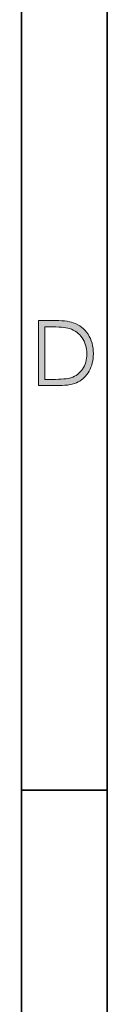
# Model space of a CAD drawing. Header units: inches. Extents: x 0 to 210, y -297 to 0.
# Tile 69 of 76: x 200 to 205, y -161 to -104. Entities that reach past the tile are written whole.
import ezdxf

# ---------------------------------------------------------------- set-up
doc = ezdxf.new("R2010")
doc.units = ezdxf.units.IN
doc.header["$MEASUREMENT"] = 0
doc.layers.add('Lag 1', color=7, linetype='Continuous')

# ---------------------------------------------------------------- blocks, each defined once
blk = doc.blocks.new('block 9')
at = {"layer": 'Lag 1', "true_color": 0x0d0c0d}
h = blk.add_hatch(color=188, dxfattribs=at)
h.dxf.hatch_style = 2
edge = h.paths.add_edge_path()
edge.add_spline(control_points=[(200.994, -124.906), (200.994, -124.906), (200.994, -121.105), (200.994, -121.105), (200.994, -121.105), (201.782, -121.105), (201.782, -121.105), (202.351, -121.105), (202.764, -121.151), (203.021, -121.242), (203.389, -121.371), (203.678, -121.595), (203.886, -121.914), (204.093, -122.233), (204.197, -122.612), (204.197, -123.053), (204.197, -123.434), (204.115, -123.769), (203.95, -124.059), (203.786, -124.348), (203.572, -124.562), (203.309, -124.699), (203.046, -124.837), (202.678, -124.906), (202.204, -124.906), (202.204, -124.906), (200.994, -124.906), (200.994, -124.906)], knot_values=[0, 0, 0, 0, 1, 1, 1, 2, 2, 2, 3, 3, 3, 4, 4, 4, 5, 5, 5, 6, 6, 6, 7, 7, 7, 8, 8, 8, 9, 9, 9, 9], degree=3, periodic=1)
edge = h.paths.add_edge_path()
edge.add_spline(control_points=[(201.358, -124.547), (201.358, -124.547), (201.798, -124.547), (201.798, -124.547), (202.324, -124.547), (202.688, -124.514), (202.892, -124.449), (203.178, -124.356), (203.403, -124.188), (203.566, -123.947), (203.73, -123.705), (203.812, -123.409), (203.812, -123.06), (203.812, -122.693), (203.723, -122.38), (203.546, -122.12), (203.368, -121.86), (203.121, -121.682), (202.803, -121.586), (202.566, -121.514), (202.174, -121.477), (201.627, -121.477), (201.627, -121.477), (201.358, -121.477), (201.358, -121.477), (201.358, -121.477), (201.358, -124.547), (201.358, -124.547)], knot_values=[0, 0, 0, 0, 1, 1, 1, 2, 2, 2, 3, 3, 3, 4, 4, 4, 5, 5, 5, 6, 6, 6, 7, 7, 7, 8, 8, 8, 9, 9, 9, 9], degree=3, periodic=1)
at = {"layer": 'Lag 1', "lineweight": 0}
for points in [[(200.994, -124.906), (200.994, -124.906), (200.994, -121.105), (200.994, -121.105), (200.994, -121.105), (201.782, -121.105), (201.782, -121.105), (202.351, -121.105), (202.764, -121.151), (203.021, -121.242), (203.389, -121.371), (203.678, -121.595), (203.886, -121.914), (204.093, -122.233), (204.197, -122.612), (204.197, -123.053), (204.197, -123.434), (204.115, -123.769), (203.95, -124.059), (203.786, -124.348), (203.572, -124.562), (203.309, -124.699), (203.046, -124.837), (202.678, -124.906), (202.204, -124.906), (202.204, -124.906), (200.994, -124.906), (200.994, -124.906)], [(201.358, -124.547), (201.358, -124.547), (201.798, -124.547), (201.798, -124.547), (202.324, -124.547), (202.688, -124.514), (202.892, -124.449), (203.178, -124.356), (203.403, -124.188), (203.566, -123.947), (203.73, -123.705), (203.812, -123.409), (203.812, -123.06), (203.812, -122.693), (203.723, -122.38), (203.546, -122.12), (203.368, -121.86), (203.121, -121.682), (202.803, -121.586), (202.566, -121.514), (202.174, -121.477), (201.627, -121.477), (201.627, -121.477), (201.358, -121.477), (201.358, -121.477), (201.358, -121.477), (201.358, -124.547), (201.358, -124.547)]]:
    blk.add_open_spline(points, degree=3, knots=[0, 0, 0, 0, 1, 1, 1, 2, 2, 2, 3, 3, 3, 4, 4, 4, 5, 5, 5, 6, 6, 6, 7, 7, 7, 8, 8, 8, 9, 9, 9, 9], dxfattribs=at)

msp = doc.modelspace()

# ---------------------------------------------------------------- linework, layer by layer
at = {"layer": 'Lag 1', "color": 188, "lineweight": 35, "true_color": 0x0d0c0d}
for points in [[(205, -5), (205, -292)], [(199.995, -10.009), (199.995, -286.991)], [(199.968, -148.516), (204.973, -148.516)], [(199.968, -148.516), (199.968, -148.516)]]:
    msp.add_lwpolyline(points, dxfattribs=at)

# ---------------------------------------------------------------- block references
at = {"layer": 'Lag 1'}
msp.add_blockref('block 9', (0, 0), dxfattribs=at)

doc.saveas('drawing.dxf')
